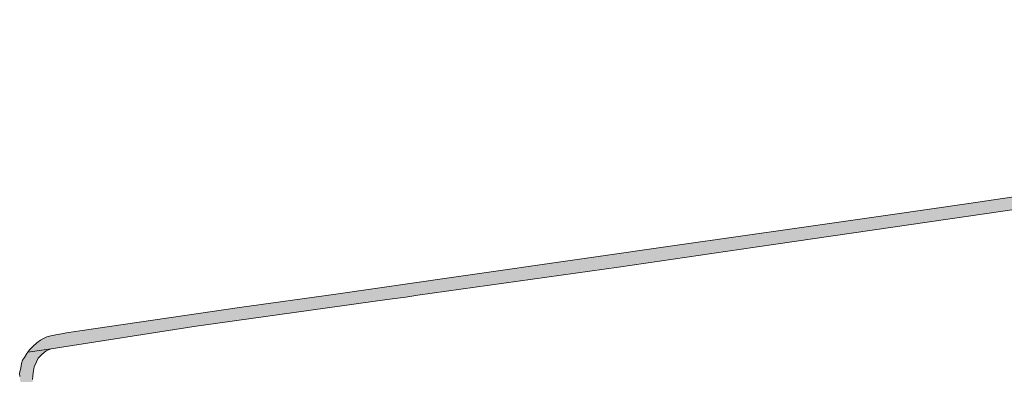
# Model space of a CAD drawing. Extents: x 97094 to 109644, y 463509 to 471969.
# Tile 183 of 256: x 103028 to 103139, y 468654 to 468695. Entities that reach past the tile are written whole.
import ezdxf

# ---------------------------------------------------------------- set-up
doc = ezdxf.new("R2010")
doc.units = 0
doc.layers.add('109 Onkruidbestrijding elementen', color=6, linetype='Continuous', lineweight=20, true_color=0xff00ff)

msp = doc.modelspace()

# ---------------------------------------------------------------- hatches: boundary and pattern name
at = {"layer": '109 Onkruidbestrijding elementen', "true_color": 0xff00ff}
for points in [[(103029.07, 468657.02), (103031.7, 468657.37), (103048.1, 468659.95), (103048.92, 468660.06), (103069.67, 468662.96), (103071.79, 468663.25), (103073.15, 468663.45), (103095.84, 468666.64), (103111.29, 468668.9), (103120.1, 468670.19), (103135.38, 468672.41), (103152.68, 468674.91), (103172.86, 468677.82), (103174.52, 468678.05), (103197.67, 468681.35), (103204.59, 468682.34), (103235.25, 468686.79), (103236.54, 468686.97), (103239.12, 468687.35), (103259.04, 468690.12), (103277.48, 468692.69), (103278.32, 468692.83), (103283.83, 468693.71), (103283.77, 468693.75), (103283.71, 468693.8), (103283.64, 468693.84), (103283.58, 468693.88), (103283.51, 468693.93), (103283.45, 468693.97), (103283.38, 468694.01), (103283.31, 468694.04), (103283.24, 468694.08), (103283.18, 468694.12), (103283.11, 468694.15), (103283.04, 468694.19), (103282.97, 468694.22), (103282.9, 468694.25), (103282.83, 468694.28), (103282.75, 468694.31), (103282.68, 468694.34), (103282.61, 468694.37), (103282.54, 468694.39), (103282.46, 468694.42), (103282.39, 468694.44), (103282.31, 468694.46), (103282.24, 468694.48), (103282.16, 468694.5), (103282.09, 468694.52), (103282.01, 468694.54), (103281.94, 468694.55), (103281.86, 468694.57), (103281.78, 468694.58), (103281.71, 468694.59), (103281.63, 468694.6), (103281.55, 468694.61), (103281.48, 468694.62), (103281.4, 468694.62), (103281.32, 468694.63), (103281.24, 468694.63), (103281.17, 468694.64), (103281.09, 468694.64), (103281.01, 468694.64), (103280.93, 468694.64), (103280.86, 468694.63), (103280.78, 468694.63), (103280.7, 468694.62), (103280.63, 468694.62), (103280.55, 468694.61), (103280.47, 468694.6), (103279.61, 468694.49), (103272.55, 468693.6), (103262.83, 468692.11), (103254.32, 468690.91), (103242.25, 468689.15), (103234.18, 468688.09), (103229.74, 468687.39), (103220.89, 468686.14), (103208.87, 468684.44), (103202.85, 468683.54), (103192.11, 468681.97), (103180.54, 468680.35), (103173.12, 468679.26), (103164.15, 468677.96), (103155.91, 468676.73), (103145.59, 468675.36), (103135.18, 468673.79), (103126.52, 468672.55), (103116.24, 468671.07), (103109.34, 468670.08), (103102.45, 468669.13), (103092.22, 468667.64), (103076.96, 468665.45), (103063.87, 468663.56), (103053.01, 468662.05), (103045.03, 468660.88), (103034.96, 468659.42), (103034.46, 468659.35), (103033.43, 468659.18), (103032.87, 468659.09), (103031.81, 468658.89), (103031.24, 468658.73), (103030.86, 468658.56), (103030.49, 468658.37), (103030.09, 468658.06), (103029.63, 468657.64), (103029.26, 468657.27), (103029.07, 468657.02)], [(103035.37, 468603.78), (103035.38, 468603.7), (103035.39, 468603.61), (103035.41, 468603.53), (103035.42, 468603.44), (103035.44, 468603.36), (103035.46, 468603.27), (103035.48, 468603.19), (103035.5, 468603.11), (103035.53, 468603.02), (103035.55, 468602.94), (103035.58, 468602.86), (103035.61, 468602.78), (103035.64, 468602.7), (103035.67, 468602.61), (103035.7, 468602.53), (103035.74, 468602.46), (103035.77, 468602.38), (103035.81, 468602.33), (103035.84, 468602.29), (103035.88, 468602.25), (103035.92, 468602.21), (103035.95, 468602.17), (103035.99, 468602.13), (103036.03, 468602.09), (103036.07, 468602.05), (103036.11, 468602.01), (103036.15, 468601.97), (103036.19, 468601.93), (103036.23, 468601.9), (103036.28, 468601.86), (103036.32, 468601.83), (103036.36, 468601.79), (103036.41, 468601.76), (103036.45, 468601.73), (103036.5, 468601.7), (103036.54, 468601.67), (103036.59, 468601.64), (103036.64, 468601.61), (103036.69, 468601.58), (103036.73, 468601.55), (103036.78, 468601.52), (103036.83, 468601.5), (103036.88, 468601.47), (103036.93, 468601.45), (103036.98, 468601.43), (103036.79, 468603.76), (103036.77, 468603.79), (103036.75, 468603.82), (103036.74, 468603.85), (103036.72, 468603.87), (103036.71, 468603.9), (103036.69, 468603.93), (103036.68, 468603.96), (103036.67, 468603.99), (103036.66, 468604.02), (103036.64, 468604.05), (103036.63, 468604.08), (103036.62, 468604.11), (103036.61, 468604.14), (103036.6, 468604.17), (103036.59, 468604.2), (103036.58, 468604.23), (103036.57, 468604.26), (103036.57, 468604.29), (103036.56, 468604.33), (103036.55, 468604.36), (103036.55, 468604.39), (103036.54, 468604.42), (103036.54, 468604.45), (103036.53, 468604.48), (103036.53, 468604.52), (103036.52, 468604.55), (103036.52, 468604.58), (103036.52, 468604.61), (103036.52, 468604.64), (103036.51, 468604.67), (103035, 468614.87), (103032.72, 468630.76), (103032.69, 468630.93), (103031.5, 468639.19), (103029.79, 468651.4), (103029.61, 468653.91), (103029.66, 468654.67), (103029.8, 468655.34), (103030.04, 468655.93), (103030.26, 468656.32), (103030.7, 468656.77), (103031.16, 468657.17), (103031.7, 468657.37), (103029.07, 468657.02), (103028.95, 468656.86), (103028.68, 468656.4), (103028.48, 468656.1), (103028.37, 468655.72), (103028.27, 468655.2), (103028.15, 468654.62), (103028.16, 468654.25), (103028.26, 468653.44), (103028.37, 468652.66), (103028.56, 468651.29), (103030.09, 468640.32), (103032.19, 468626), (103033.88, 468613.74), (103035.31, 468604.03), (103035.37, 468603.78)]]:
    msp.add_hatch(color=6, dxfattribs=at).paths.add_polyline_path(points)

# ---------------------------------------------------------------- linework, layer by layer
at = {"layer": '109 Onkruidbestrijding elementen', "color": 3, "true_color": 0x00ff00}
for points in [[(103145.59, 468675.36), (103135.18, 468673.79), (103126.52, 468672.55), (103116.24, 468671.07), (103109.34, 468670.08), (103102.45, 468669.13), (103092.22, 468667.64), (103076.96, 468665.45), (103063.87, 468663.56), (103053.01, 468662.05), (103045.03, 468660.88), (103034.96, 468659.42), (103034.46, 468659.35), (103033.43, 468659.18), (103032.87, 468659.09), (103031.81, 468658.89), (103031.24, 468658.73), (103030.86, 468658.56), (103030.49, 468658.37), (103030.09, 468658.06), (103029.63, 468657.64), (103029.26, 468657.27), (103029.07, 468657.02), (103029.07, 468657.02), (103031.7, 468657.37), (103048.1, 468659.95), (103048.92, 468660.06), (103069.67, 468662.96), (103071.79, 468663.25), (103073.15, 468663.45), (103095.84, 468666.64), (103111.29, 468668.9), (103120.1, 468670.19), (103135.38, 468672.41), (103152.68, 468674.91)], [(103029.61, 468653.91), (103029.66, 468654.67), (103029.8, 468655.34), (103030.04, 468655.93), (103030.26, 468656.32), (103030.7, 468656.77), (103031.16, 468657.17), (103031.7, 468657.37), (103029.07, 468657.02), (103028.95, 468656.86), (103028.68, 468656.4), (103028.48, 468656.1), (103028.37, 468655.72), (103028.27, 468655.2), (103028.15, 468654.62), (103028.16, 468654.25)]]:
    msp.add_lwpolyline(points, dxfattribs=at)

doc.saveas('drawing.dxf')
